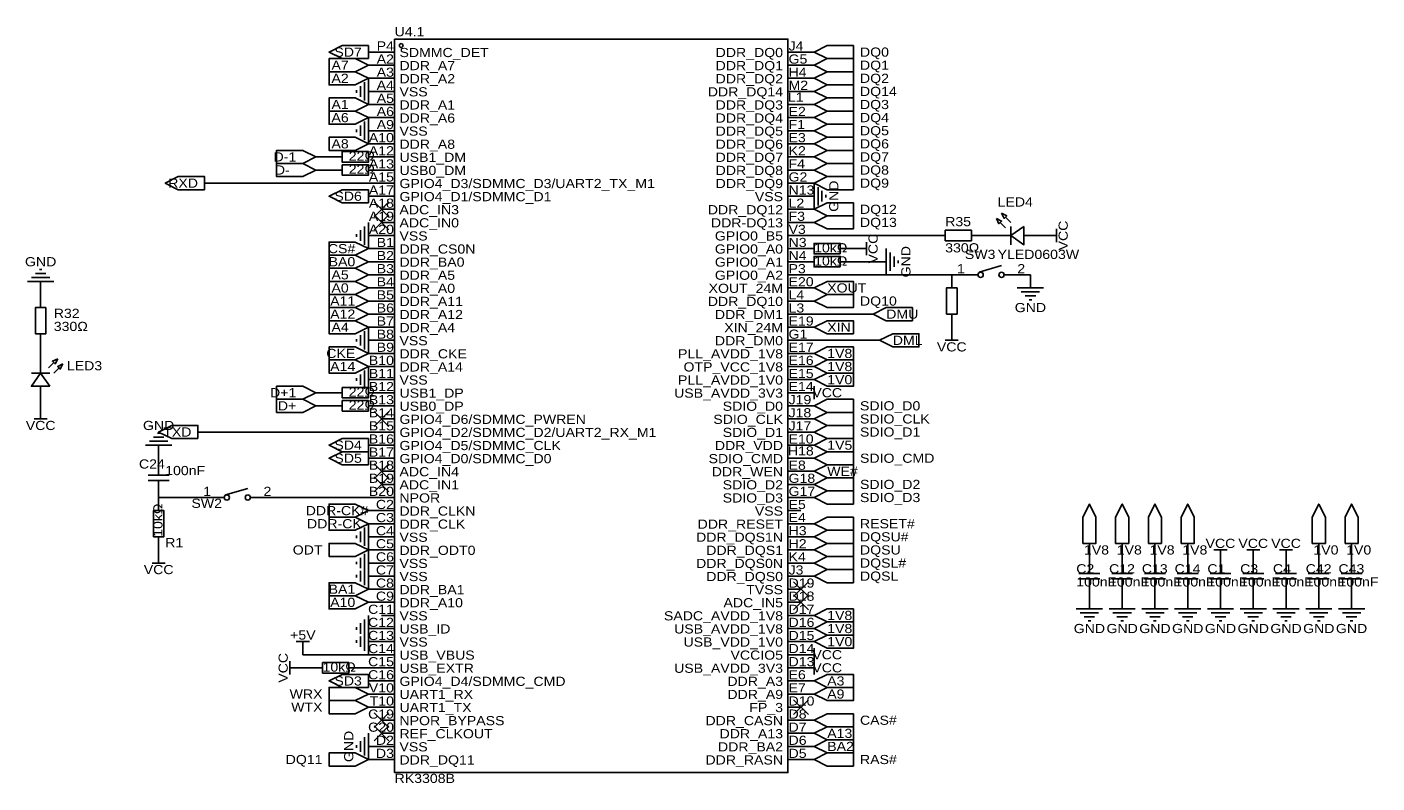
# Model space of a CAD drawing. Header units: millimetres. Extents: x 5 to 564, y 15 to 369.
# Tile 2 of 4: x 15 to 277, y 223 to 369. Entities that reach past the tile are written whole.
import ezdxf
from ezdxf.enums import TextEntityAlignment as Align

# ---------------------------------------------------------------- set-up
doc = ezdxf.new("R2010")
doc.units = ezdxf.units.MM
doc.header["$MEASUREMENT"] = 0
doc.styles.get("Standard").update_dxf_attribs({"font": 'arial.ttf'})

msp = doc.modelspace()

# ---------------------------------------------------------------- linework, layer by layer
at = {"color": 1, "true_color": 0xa00000}
for points in [[(86.36, 367.03), (162.56, 367.03), (162.56, 224.79), (86.36, 224.79)], [(81.28, 363.22), (76.2, 363.22), (73.66, 364.49), (76.2, 365.76), (81.28, 365.76)], [(167.64, 364.49), (170.18, 365.76), (175.26, 365.76), (175.26, 363.22), (170.18, 363.22)], [(81.28, 361.95), (78.74, 363.22), (73.66, 363.22), (73.66, 360.68), (78.74, 360.68)], [(167.64, 361.95), (170.18, 363.22), (175.26, 363.22), (175.26, 360.68), (170.18, 360.68)], [(81.28, 359.41), (78.74, 360.68), (73.66, 360.68), (73.66, 358.14), (78.74, 358.14)], [(167.64, 359.41), (170.18, 360.68), (175.26, 360.68), (175.26, 358.14), (170.18, 358.14)], [(167.64, 356.87), (170.18, 358.14), (175.26, 358.14), (175.26, 355.6), (170.18, 355.6)], [(81.28, 354.33), (78.74, 355.6), (73.66, 355.6), (73.66, 353.06), (78.74, 353.06)], [(167.64, 354.33), (170.18, 355.6), (175.26, 355.6), (175.26, 353.06), (170.18, 353.06)], [(81.28, 351.79), (78.74, 353.06), (73.66, 353.06), (73.66, 350.52), (78.74, 350.52)], [(167.64, 351.79), (170.18, 353.06), (175.26, 353.06), (175.26, 350.52), (170.18, 350.52)], [(167.64, 349.25), (170.18, 350.52), (175.26, 350.52), (175.26, 347.98), (170.18, 347.98)], [(81.28, 346.71), (78.74, 347.98), (73.66, 347.98), (73.66, 345.44), (78.74, 345.44)], [(167.64, 346.71), (170.18, 347.98), (175.26, 347.98), (175.26, 345.44), (170.18, 345.44)], [(71.12, 344.17), (68.58, 345.44), (63.5, 345.44), (63.5, 342.9), (68.58, 342.9)], [(167.64, 344.17), (170.18, 345.44), (175.26, 345.44), (175.26, 342.9), (170.18, 342.9)], [(71.12, 341.63), (68.58, 342.9), (63.5, 342.9), (63.5, 340.36), (68.58, 340.36)], [(76.2, 345.19), (81.28, 345.19), (81.28, 343.15), (76.2, 343.15)], [(167.64, 341.63), (170.18, 342.9), (175.26, 342.9), (175.26, 340.36), (170.18, 340.36)], [(49.53, 337.82), (44.45, 337.82), (41.91, 339.09), (44.45, 340.36), (49.53, 340.36)], [(76.2, 342.65), (81.28, 342.65), (81.28, 340.61), (76.2, 340.61)], [(167.64, 339.09), (170.18, 340.36), (175.26, 340.36), (175.26, 337.82), (170.18, 337.82)], [(81.28, 335.28), (76.2, 335.28), (73.66, 336.55), (76.2, 337.82), (81.28, 337.82)], [(167.64, 334.01), (170.18, 335.28), (175.26, 335.28), (175.26, 332.74), (170.18, 332.74)], [(167.64, 331.47), (170.18, 332.74), (175.26, 332.74), (175.26, 330.2), (170.18, 330.2)], [(202.95, 332.23), (203.96, 331.72), (203.45, 331.22)], [(203.96, 333.25), (204.98, 332.74), (204.47, 332.23)], [(193.04, 329.95), (198.12, 329.95), (198.12, 327.91), (193.04, 327.91)], [(208.28, 330.71), (205.74, 328.93), (208.28, 327.15)], [(81.28, 326.39), (78.74, 327.66), (73.66, 327.66), (73.66, 325.12), (78.74, 325.12)], [(172.72, 325.37), (167.64, 325.37), (167.64, 327.41), (172.72, 327.41)], [(81.28, 323.85), (78.74, 325.12), (73.66, 325.12), (73.66, 322.58), (78.74, 322.58)], [(172.72, 322.83), (167.64, 322.83), (167.64, 324.87), (172.72, 324.87)], [(81.28, 321.31), (78.74, 322.58), (73.66, 322.58), (73.66, 320.04), (78.74, 320.04)], [(81.28, 318.77), (78.74, 317.5), (73.66, 317.5), (73.66, 320.04), (78.74, 320.04)], [(167.64, 318.77), (170.18, 317.5), (175.26, 317.5), (175.26, 320.04), (170.18, 320.04)], [(81.28, 316.23), (78.74, 317.5), (73.66, 317.5), (73.66, 314.96), (78.74, 314.96)], [(167.64, 316.23), (170.18, 317.5), (175.26, 317.5), (175.26, 314.96), (170.18, 314.96)], [(193.29, 313.69), (193.29, 318.77), (195.33, 318.77), (195.33, 313.69)], [(18.8, 314.96), (18.8, 309.88), (16.76, 309.88), (16.76, 314.96)], [(81.28, 313.69), (78.74, 314.96), (73.66, 314.96), (73.66, 312.42), (78.74, 312.42)], [(179.07, 313.69), (181.61, 312.42), (186.69, 312.42), (186.69, 314.96), (181.61, 314.96)], [(81.28, 311.15), (78.74, 312.42), (73.66, 312.42), (73.66, 309.88), (78.74, 309.88)], [(167.64, 311.15), (170.18, 309.88), (175.26, 309.88), (175.26, 312.42), (170.18, 312.42)], [(180.34, 308.61), (182.88, 307.34), (187.96, 307.34), (187.96, 309.88), (182.88, 309.88)], [(81.28, 306.07), (78.74, 304.8), (73.66, 304.8), (73.66, 307.34), (78.74, 307.34)], [(167.64, 306.07), (170.18, 304.8), (175.26, 304.8), (175.26, 307.34), (170.18, 307.34)], [(21.08, 305.05), (20.57, 304.04), (20.07, 304.55)], [(22.1, 304.04), (21.59, 303.02), (21.08, 303.53)], [(81.28, 303.53), (78.74, 304.8), (73.66, 304.8), (73.66, 302.26), (78.74, 302.26)], [(167.64, 303.53), (170.18, 302.26), (175.26, 302.26), (175.26, 304.8), (170.18, 304.8)], [(19.56, 299.72), (17.78, 302.26), (16, 299.72)], [(167.64, 300.99), (170.18, 299.72), (175.26, 299.72), (175.26, 302.26), (170.18, 302.26)], [(71.12, 298.45), (68.58, 299.72), (63.5, 299.72), (63.5, 297.18), (68.58, 297.18)], [(76.2, 299.47), (81.28, 299.47), (81.28, 297.43), (76.2, 297.43)], [(71.12, 295.91), (68.58, 297.18), (63.5, 297.18), (63.5, 294.64), (68.58, 294.64)], [(76.2, 296.93), (81.28, 296.93), (81.28, 294.89), (76.2, 294.89)], [(167.64, 295.91), (170.18, 294.64), (175.26, 294.64), (175.26, 297.18), (170.18, 297.18)], [(167.64, 293.37), (170.18, 292.1), (175.26, 292.1), (175.26, 294.64), (170.18, 294.64)], [(48.26, 289.56), (43.18, 289.56), (40.64, 290.83), (43.18, 292.1), (48.26, 292.1)], [(167.64, 290.83), (170.18, 292.1), (175.26, 292.1), (175.26, 289.56), (170.18, 289.56)], [(81.28, 287.02), (76.2, 287.02), (73.66, 288.29), (76.2, 289.56), (81.28, 289.56)], [(167.64, 288.29), (170.18, 287.02), (175.26, 287.02), (175.26, 289.56), (170.18, 289.56)], [(81.28, 284.48), (76.2, 284.48), (73.66, 285.75), (76.2, 287.02), (81.28, 287.02)], [(167.64, 285.75), (170.18, 287.02), (175.26, 287.02), (175.26, 284.48), (170.18, 284.48)], [(167.64, 283.21), (170.18, 281.94), (175.26, 281.94), (175.26, 284.48), (170.18, 284.48)], [(167.64, 280.67), (170.18, 281.94), (175.26, 281.94), (175.26, 279.4), (170.18, 279.4)], [(167.64, 278.13), (170.18, 279.4), (175.26, 279.4), (175.26, 276.86), (170.18, 276.86)], [(39.62, 270.51), (39.62, 275.59), (41.66, 275.59), (41.66, 270.51)], [(81.28, 275.59), (78.74, 276.86), (73.66, 276.86), (73.66, 274.32), (78.74, 274.32)], [(219.71, 269.24), (219.71, 274.32), (220.98, 276.86), (222.25, 274.32), (222.25, 269.24)], [(226.06, 269.24), (226.06, 274.32), (227.33, 276.86), (228.6, 274.32), (228.6, 269.24)], [(232.41, 269.24), (232.41, 274.32), (233.68, 276.86), (234.95, 274.32), (234.95, 269.24)], [(238.76, 269.24), (238.76, 274.32), (240.03, 276.86), (241.3, 274.32), (241.3, 269.24)], [(264.16, 269.24), (264.16, 274.32), (265.43, 276.86), (266.7, 274.32), (266.7, 269.24)], [(270.51, 269.24), (270.51, 274.32), (271.78, 276.86), (273.05, 274.32), (273.05, 269.24)], [(81.28, 273.05), (78.74, 274.32), (73.66, 274.32), (73.66, 271.78), (78.74, 271.78)], [(167.64, 273.05), (170.18, 271.78), (175.26, 271.78), (175.26, 274.32), (170.18, 274.32)], [(167.64, 270.51), (170.18, 269.24), (175.26, 269.24), (175.26, 271.78), (170.18, 271.78)], [(81.28, 267.97), (78.74, 266.7), (73.66, 266.7), (73.66, 269.24), (78.74, 269.24)], [(167.64, 267.97), (170.18, 266.7), (175.26, 266.7), (175.26, 269.24), (170.18, 269.24)], [(167.64, 265.43), (170.18, 266.7), (175.26, 266.7), (175.26, 264.16), (170.18, 264.16)], [(81.28, 260.35), (78.74, 261.62), (73.66, 261.62), (73.66, 259.08), (78.74, 259.08)], [(167.64, 262.89), (170.18, 264.16), (175.26, 264.16), (175.26, 261.62), (170.18, 261.62)], [(81.28, 257.81), (78.74, 259.08), (73.66, 259.08), (73.66, 256.54), (78.74, 256.54)], [(167.64, 255.27), (170.18, 254), (175.26, 254), (175.26, 256.54), (170.18, 256.54)], [(167.64, 252.73), (170.18, 251.46), (175.26, 251.46), (175.26, 254), (170.18, 254)], [(167.64, 250.19), (170.18, 248.92), (175.26, 248.92), (175.26, 251.46), (170.18, 251.46)], [(77.47, 244.09), (72.39, 244.09), (72.39, 246.13), (77.47, 246.13)], [(81.28, 241.3), (76.2, 241.3), (73.66, 242.57), (76.2, 243.84), (81.28, 243.84)], [(167.64, 242.57), (170.18, 243.84), (175.26, 243.84), (175.26, 241.3), (170.18, 241.3)], [(81.28, 240.03), (78.74, 241.3), (73.66, 241.3), (73.66, 238.76), (78.74, 238.76)], [(167.64, 240.03), (170.18, 241.3), (175.26, 241.3), (175.26, 238.76), (170.18, 238.76)], [(81.28, 237.49), (78.74, 238.76), (73.66, 238.76), (73.66, 236.22), (78.74, 236.22)], [(167.64, 234.95), (170.18, 233.68), (175.26, 233.68), (175.26, 236.22), (170.18, 236.22)], [(167.64, 232.41), (170.18, 233.68), (175.26, 233.68), (175.26, 231.14), (170.18, 231.14)], [(167.64, 229.87), (170.18, 231.14), (175.26, 231.14), (175.26, 228.6), (170.18, 228.6)], [(81.28, 227.33), (78.74, 228.6), (73.66, 228.6), (73.66, 226.06), (78.74, 226.06)], [(167.64, 227.33), (170.18, 226.06), (175.26, 226.06), (175.26, 228.6), (170.18, 228.6)]]:
    msp.add_lwpolyline(points, close=True, dxfattribs=at)
at = {"color": 1, "true_color": 0x880000}
for points in [[(83.82, 364.49), (81.28, 364.49)], [(83.82, 364.49), (86.36, 364.49)], [(165.1, 364.49), (162.56, 364.49)], [(165.1, 364.49), (167.64, 364.49)], [(83.82, 361.95), (81.28, 361.95)], [(83.82, 361.95), (86.36, 361.95)], [(165.1, 361.95), (162.56, 361.95)], [(165.1, 361.95), (167.64, 361.95)], [(83.82, 359.41), (81.28, 359.41)], [(83.82, 359.41), (86.36, 359.41)], [(165.1, 359.41), (162.56, 359.41)], [(165.1, 359.41), (167.64, 359.41)], [(83.82, 356.87), (81.28, 356.87)], [(83.82, 356.87), (86.36, 356.87)], [(165.1, 356.87), (162.56, 356.87)], [(165.1, 356.87), (167.64, 356.87)], [(83.82, 354.33), (81.28, 354.33)], [(83.82, 354.33), (86.36, 354.33)], [(165.1, 354.33), (162.56, 354.33)], [(165.1, 354.33), (167.64, 354.33)], [(83.82, 351.79), (81.28, 351.79)], [(83.82, 351.79), (86.36, 351.79)], [(165.1, 351.79), (162.56, 351.79)], [(165.1, 351.79), (167.64, 351.79)], [(83.82, 349.25), (81.28, 349.25)], [(83.82, 349.25), (86.36, 349.25)], [(165.1, 349.25), (162.56, 349.25)], [(165.1, 349.25), (167.64, 349.25)], [(83.82, 346.71), (81.28, 346.71)], [(83.82, 346.71), (86.36, 346.71)], [(165.1, 346.71), (162.56, 346.71)], [(165.1, 346.71), (167.64, 346.71)], [(73.66, 344.17), (71.12, 344.17)], [(73.66, 344.17), (76.2, 344.17)], [(83.82, 344.17), (81.28, 344.17)], [(83.82, 344.17), (86.36, 344.17)], [(165.1, 344.17), (162.56, 344.17)], [(165.1, 344.17), (167.64, 344.17)], [(73.66, 341.63), (71.12, 341.63)], [(73.66, 341.63), (76.2, 341.63)], [(83.82, 341.63), (81.28, 341.63)], [(83.82, 341.63), (86.36, 341.63)], [(165.1, 341.63), (162.56, 341.63)], [(165.1, 341.63), (167.64, 341.63)], [(52.07, 339.09), (49.53, 339.09)], [(83.82, 339.09), (86.36, 339.09)], [(165.1, 339.09), (162.56, 339.09)], [(165.1, 339.09), (167.64, 339.09)], [(83.82, 336.55), (81.28, 336.55)], [(83.82, 336.55), (86.36, 336.55)], [(165.1, 336.55), (162.56, 336.55)], [(165.1, 336.55), (167.64, 336.55)], [(83.82, 334.01), (86.36, 334.01)], [(165.1, 334.01), (162.56, 334.01)], [(165.1, 334.01), (167.64, 334.01)], [(83.82, 331.47), (86.36, 331.47)], [(165.1, 331.47), (162.56, 331.47)], [(165.1, 331.47), (167.64, 331.47)], [(83.82, 328.93), (81.28, 328.93)], [(83.82, 328.93), (86.36, 328.93)], [(165.1, 328.93), (162.56, 328.93)], [(190.5, 328.93), (193.04, 328.93)], [(200.66, 328.93), (198.12, 328.93)], [(201.93, 328.93), (204.47, 328.93)], [(212.09, 328.93), (209.55, 328.93)], [(212.09, 328.93), (213.36, 328.93)], [(83.82, 326.39), (81.28, 326.39)], [(83.82, 326.39), (86.36, 326.39)], [(165.1, 326.39), (162.56, 326.39)], [(165.1, 326.39), (167.64, 326.39)], [(175.26, 326.39), (172.72, 326.39)], [(175.26, 326.39), (176.53, 326.39)], [(83.82, 323.85), (81.28, 323.85)], [(83.82, 323.85), (86.36, 323.85)], [(165.1, 323.85), (162.56, 323.85)], [(165.1, 323.85), (167.64, 323.85)], [(175.26, 323.85), (172.72, 323.85)], [(179.07, 323.85), (181.61, 323.85)], [(17.78, 317.5), (17.78, 320.04)], [(83.82, 321.31), (81.28, 321.31)], [(83.82, 321.31), (86.36, 321.31)], [(165.1, 321.31), (162.56, 321.31)], [(194.31, 321.31), (196.85, 321.31)], [(194.31, 321.31), (194.31, 318.77)], [(209.55, 321.31), (207.01, 321.31)], [(209.55, 321.31), (209.55, 318.77)], [(17.78, 317.5), (17.78, 314.96)], [(83.82, 318.77), (81.28, 318.77)], [(83.82, 318.77), (86.36, 318.77)], [(165.1, 318.77), (162.56, 318.77)], [(165.1, 318.77), (167.64, 318.77)], [(83.82, 316.23), (81.28, 316.23)], [(83.82, 316.23), (86.36, 316.23)], [(165.1, 316.23), (162.56, 316.23)], [(165.1, 316.23), (167.64, 316.23)], [(83.82, 313.69), (81.28, 313.69)], [(83.82, 313.69), (86.36, 313.69)], [(165.1, 313.69), (162.56, 313.69)], [(176.53, 313.69), (179.07, 313.69)], [(194.31, 311.15), (194.31, 313.69)], [(17.78, 307.34), (17.78, 309.88)], [(83.82, 311.15), (81.28, 311.15)], [(83.82, 311.15), (86.36, 311.15)], [(165.1, 311.15), (162.56, 311.15)], [(165.1, 311.15), (167.64, 311.15)], [(194.31, 311.15), (194.31, 309.88)], [(17.78, 306.07), (17.78, 303.53)], [(83.82, 308.61), (81.28, 308.61)], [(83.82, 306.07), (81.28, 306.07)], [(83.82, 308.61), (86.36, 308.61)], [(83.82, 306.07), (86.36, 306.07)], [(165.1, 308.61), (162.56, 308.61)], [(165.1, 306.07), (162.56, 306.07)], [(165.1, 306.07), (167.64, 306.07)], [(177.8, 308.61), (180.34, 308.61)], [(83.82, 303.53), (81.28, 303.53)], [(83.82, 303.53), (86.36, 303.53)], [(165.1, 303.53), (162.56, 303.53)], [(165.1, 303.53), (167.64, 303.53)], [(83.82, 300.99), (81.28, 300.99)], [(83.82, 300.99), (86.36, 300.99)], [(165.1, 300.99), (162.56, 300.99)], [(165.1, 300.99), (167.64, 300.99)], [(17.78, 295.91), (17.78, 298.45)], [(73.66, 298.45), (71.12, 298.45)], [(73.66, 298.45), (76.2, 298.45)], [(83.82, 298.45), (81.28, 298.45)], [(83.82, 298.45), (86.36, 298.45)], [(165.1, 298.45), (162.56, 298.45)], [(165.1, 298.45), (166.37, 298.45)], [(17.78, 295.91), (17.78, 294.64)], [(73.66, 295.91), (71.12, 295.91)], [(73.66, 295.91), (76.2, 295.91)], [(83.82, 295.91), (81.28, 295.91)], [(83.82, 295.91), (86.36, 295.91)], [(165.1, 295.91), (162.56, 295.91)], [(165.1, 295.91), (167.64, 295.91)], [(83.82, 293.37), (86.36, 293.37)], [(165.1, 293.37), (162.56, 293.37)], [(165.1, 293.37), (167.64, 293.37)], [(50.8, 290.83), (48.26, 290.83)], [(83.82, 290.83), (86.36, 290.83)], [(165.1, 290.83), (162.56, 290.83)], [(165.1, 290.83), (167.64, 290.83)], [(40.64, 285.75), (40.64, 288.29)], [(83.82, 288.29), (81.28, 288.29)], [(83.82, 288.29), (86.36, 288.29)], [(165.1, 288.29), (162.56, 288.29)], [(165.1, 288.29), (167.64, 288.29)], [(40.64, 285.75), (40.64, 283.21)], [(83.82, 285.75), (81.28, 285.75)], [(83.82, 285.75), (86.36, 285.75)], [(165.1, 285.75), (162.56, 285.75)], [(165.1, 285.75), (167.64, 285.75)], [(83.82, 283.21), (86.36, 283.21)], [(165.1, 283.21), (162.56, 283.21)], [(165.1, 283.21), (167.64, 283.21)], [(40.64, 278.13), (40.64, 280.67)], [(83.82, 280.67), (86.36, 280.67)], [(165.1, 280.67), (162.56, 280.67)], [(165.1, 280.67), (167.64, 280.67)], [(40.64, 278.13), (40.64, 275.59)], [(48.26, 278.13), (50.8, 278.13)], [(63.5, 278.13), (60.96, 278.13)], [(83.82, 278.13), (86.36, 278.13)], [(165.1, 278.13), (162.56, 278.13)], [(165.1, 278.13), (167.64, 278.13)], [(83.82, 275.59), (81.28, 275.59)], [(83.82, 275.59), (86.36, 275.59)], [(165.1, 275.59), (162.56, 275.59)], [(83.82, 273.05), (81.28, 273.05)], [(83.82, 273.05), (86.36, 273.05)], [(165.1, 273.05), (162.56, 273.05)], [(165.1, 273.05), (167.64, 273.05)], [(40.64, 267.97), (40.64, 270.51)], [(83.82, 270.51), (81.28, 270.51)], [(83.82, 270.51), (86.36, 270.51)], [(165.1, 270.51), (162.56, 270.51)], [(165.1, 270.51), (167.64, 270.51)], [(40.64, 267.97), (40.64, 266.7)], [(83.82, 267.97), (81.28, 267.97)], [(83.82, 267.97), (86.36, 267.97)], [(165.1, 267.97), (162.56, 267.97)], [(165.1, 267.97), (167.64, 267.97)], [(220.98, 266.7), (220.98, 269.24)], [(227.33, 266.7), (227.33, 269.24)], [(233.68, 266.7), (233.68, 269.24)], [(240.03, 266.7), (240.03, 269.24)], [(265.43, 266.7), (265.43, 269.24)], [(271.78, 266.7), (271.78, 269.24)], [(83.82, 265.43), (81.28, 265.43)], [(83.82, 265.43), (86.36, 265.43)], [(165.1, 265.43), (162.56, 265.43)], [(165.1, 265.43), (167.64, 265.43)], [(220.98, 266.7), (220.98, 264.16)], [(227.33, 266.7), (227.33, 264.16)], [(233.68, 266.7), (233.68, 264.16)], [(240.03, 266.7), (240.03, 264.16)], [(246.38, 266.7), (246.38, 264.16)], [(246.38, 265.43), (246.38, 266.7)], [(252.73, 266.7), (252.73, 264.16)], [(252.73, 265.43), (252.73, 266.7)], [(259.08, 266.7), (259.08, 264.16)], [(259.08, 265.43), (259.08, 266.7)], [(265.43, 266.7), (265.43, 264.16)], [(271.78, 266.7), (271.78, 264.16)], [(83.82, 262.89), (81.28, 262.89)], [(83.82, 262.89), (86.36, 262.89)], [(165.1, 262.89), (162.56, 262.89)], [(165.1, 262.89), (167.64, 262.89)], [(220.98, 259.08), (220.98, 261.62)], [(227.33, 259.08), (227.33, 261.62)], [(233.68, 259.08), (233.68, 261.62)], [(240.03, 259.08), (240.03, 261.62)], [(246.38, 259.08), (246.38, 261.62)], [(252.73, 259.08), (252.73, 261.62)], [(259.08, 259.08), (259.08, 261.62)], [(265.43, 259.08), (265.43, 261.62)], [(271.78, 259.08), (271.78, 261.62)], [(83.82, 260.35), (81.28, 260.35)], [(83.82, 260.35), (86.36, 260.35)], [(165.1, 260.35), (162.56, 260.35)], [(220.98, 259.08), (220.98, 256.54)], [(227.33, 259.08), (227.33, 256.54)], [(233.68, 259.08), (233.68, 256.54)], [(240.03, 259.08), (240.03, 256.54)], [(246.38, 259.08), (246.38, 256.54)], [(252.73, 259.08), (252.73, 256.54)], [(259.08, 259.08), (259.08, 256.54)], [(265.43, 259.08), (265.43, 256.54)], [(271.78, 259.08), (271.78, 256.54)], [(83.82, 257.81), (81.28, 257.81)], [(83.82, 257.81), (86.36, 257.81)], [(165.1, 257.81), (162.56, 257.81)], [(83.82, 255.27), (86.36, 255.27)], [(165.1, 255.27), (162.56, 255.27)], [(165.1, 255.27), (167.64, 255.27)], [(83.82, 252.73), (81.28, 252.73)], [(83.82, 252.73), (86.36, 252.73)], [(165.1, 252.73), (162.56, 252.73)], [(165.1, 252.73), (167.64, 252.73)], [(68.58, 247.65), (68.58, 248.92)], [(83.82, 250.19), (81.28, 250.19)], [(83.82, 250.19), (86.36, 250.19)], [(165.1, 250.19), (162.56, 250.19)], [(165.1, 250.19), (167.64, 250.19)], [(83.82, 247.65), (86.36, 247.65)], [(165.1, 247.65), (162.56, 247.65)], [(165.1, 247.65), (166.37, 247.65)], [(68.58, 245.11), (67.31, 245.11)], [(69.85, 245.11), (72.39, 245.11)], [(80.01, 245.11), (77.47, 245.11)], [(83.82, 245.11), (86.36, 245.11)], [(165.1, 245.11), (162.56, 245.11)], [(165.1, 245.11), (166.37, 245.11)], [(83.82, 242.57), (81.28, 242.57)], [(83.82, 242.57), (86.36, 242.57)], [(165.1, 242.57), (162.56, 242.57)], [(165.1, 242.57), (167.64, 242.57)], [(83.82, 240.03), (81.28, 240.03)], [(83.82, 240.03), (86.36, 240.03)], [(165.1, 240.03), (162.56, 240.03)], [(165.1, 240.03), (167.64, 240.03)], [(83.82, 237.49), (81.28, 237.49)], [(83.82, 237.49), (86.36, 237.49)], [(165.1, 237.49), (162.56, 237.49)], [(83.82, 234.95), (86.36, 234.95)], [(165.1, 234.95), (162.56, 234.95)], [(165.1, 234.95), (167.64, 234.95)], [(83.82, 232.41), (86.36, 232.41)], [(165.1, 232.41), (162.56, 232.41)], [(165.1, 232.41), (167.64, 232.41)], [(83.82, 229.87), (81.28, 229.87)], [(83.82, 229.87), (86.36, 229.87)], [(165.1, 229.87), (162.56, 229.87)], [(165.1, 229.87), (167.64, 229.87)], [(83.82, 227.33), (81.28, 227.33)], [(83.82, 227.33), (86.36, 227.33)], [(165.1, 227.33), (162.56, 227.33)], [(165.1, 227.33), (167.64, 227.33)]]:
    msp.add_lwpolyline(points, dxfattribs=at)
at = {"color": 1, "true_color": 0xa00000}
for points in [[(80.52, 358.65), (80.52, 355.09)], [(81.28, 359.41), (81.28, 354.33)], [(78.99, 357.12), (78.99, 356.62)], [(79.76, 357.89), (79.76, 355.85)], [(80.52, 351.03), (80.52, 347.47)], [(81.28, 351.79), (81.28, 346.71)], [(78.99, 349.5), (78.99, 349)], [(79.76, 350.27), (79.76, 348.23)], [(167.64, 334.01), (167.64, 339.09)], [(168.4, 334.77), (168.4, 338.33)], [(169.16, 335.53), (169.16, 337.57)], [(169.93, 336.3), (169.93, 336.8)], [(205.74, 331.47), (204.72, 332.49)], [(79.76, 329.95), (79.76, 327.91)], [(80.52, 330.71), (80.52, 327.15)], [(81.28, 331.47), (81.28, 326.39)], [(204.72, 330.45), (203.71, 331.47)], [(205.74, 330.71), (205.74, 327.15)], [(214.63, 330.2), (214.63, 327.66)], [(78.99, 329.18), (78.99, 328.68)], [(177.8, 327.66), (177.8, 325.12)], [(205.74, 328.93), (204.47, 328.93)], [(209.55, 328.93), (208.28, 328.93)], [(214.63, 328.93), (213.36, 328.93)], [(177.8, 326.39), (176.53, 326.39)], [(181.61, 321.31), (181.61, 326.39)], [(182.37, 322.07), (182.37, 325.63)], [(183.13, 322.83), (183.13, 324.87)], [(18.03, 322.33), (17.53, 322.33)], [(183.9, 323.6), (183.9, 324.1)], [(199.64, 321.82), (203.96, 323.09)], [(20.32, 320.04), (15.24, 320.04)], [(19.56, 320.8), (16, 320.8)], [(18.8, 321.56), (16.76, 321.56)], [(196.85, 321.31), (199.39, 321.31)], [(207.01, 321.31), (204.47, 321.31)], [(207.01, 318.77), (212.09, 318.77)], [(207.77, 318.01), (211.33, 318.01)], [(208.53, 317.25), (210.57, 317.25)], [(209.3, 316.48), (209.8, 316.48)], [(78.99, 308.86), (78.99, 308.36)], [(79.76, 309.63), (79.76, 307.59)], [(80.52, 310.39), (80.52, 306.83)], [(81.28, 311.15), (81.28, 306.07)], [(194.31, 308.61), (194.31, 309.88)], [(195.58, 308.61), (193.04, 308.61)], [(17.78, 302.26), (17.78, 303.53)], [(19.3, 303.28), (20.32, 304.29)], [(81.28, 303.53), (81.28, 298.45)], [(19.56, 302.26), (16, 302.26)], [(20.32, 302.26), (21.34, 303.28)], [(78.99, 301.24), (78.99, 300.74)], [(79.76, 302.01), (79.76, 299.97)], [(80.52, 302.77), (80.52, 299.21)], [(17.78, 298.45), (17.78, 299.72)], [(167.64, 298.45), (166.37, 298.45)], [(167.64, 299.72), (167.64, 297.18)], [(19.05, 293.37), (16.51, 293.37)], [(17.78, 293.37), (17.78, 294.64)], [(40.89, 290.58), (40.39, 290.58)], [(43.18, 288.29), (38.1, 288.29)], [(42.42, 289.05), (38.86, 289.05)], [(41.66, 289.81), (39.62, 289.81)], [(40.64, 283.21), (40.64, 282.45)], [(42.67, 282.45), (38.61, 282.45)], [(42.67, 281.43), (38.61, 281.43)], [(40.64, 281.43), (40.64, 280.67)], [(53.59, 278.64), (57.91, 279.91)], [(50.8, 278.13), (53.34, 278.13)], [(60.96, 278.13), (58.42, 278.13)], [(80.52, 272.29), (80.52, 268.73)], [(81.28, 273.05), (81.28, 267.97)], [(78.99, 270.76), (78.99, 270.26)], [(79.76, 271.53), (79.76, 269.49)], [(80.52, 267.21), (80.52, 263.65)], [(81.28, 267.97), (81.28, 262.89)], [(245.11, 267.97), (247.65, 267.97)], [(246.38, 267.97), (246.38, 266.7)], [(251.46, 267.97), (254, 267.97)], [(252.73, 267.97), (252.73, 266.7)], [(257.81, 267.97), (260.35, 267.97)], [(259.08, 267.97), (259.08, 266.7)], [(41.91, 265.43), (39.37, 265.43)], [(40.64, 265.43), (40.64, 266.7)], [(78.99, 265.68), (78.99, 265.18)], [(79.76, 266.45), (79.76, 264.41)], [(80.52, 264.67), (80.52, 261.11)], [(81.28, 265.43), (81.28, 260.35)], [(78.99, 263.14), (78.99, 262.64)], [(79.76, 263.91), (79.76, 261.87)], [(223.01, 263.4), (218.95, 263.4)], [(223.01, 262.38), (218.95, 262.38)], [(220.98, 264.16), (220.98, 263.4)], [(220.98, 262.38), (220.98, 261.62)], [(229.36, 263.4), (225.3, 263.4)], [(229.36, 262.38), (225.3, 262.38)], [(227.33, 264.16), (227.33, 263.4)], [(227.33, 262.38), (227.33, 261.62)], [(235.71, 263.4), (231.65, 263.4)], [(235.71, 262.38), (231.65, 262.38)], [(233.68, 264.16), (233.68, 263.4)], [(233.68, 262.38), (233.68, 261.62)], [(242.06, 263.4), (238, 263.4)], [(242.06, 262.38), (238, 262.38)], [(240.03, 264.16), (240.03, 263.4)], [(240.03, 262.38), (240.03, 261.62)], [(248.41, 263.4), (244.35, 263.4)], [(248.41, 262.38), (244.35, 262.38)], [(246.38, 264.16), (246.38, 263.4)], [(246.38, 262.38), (246.38, 261.62)], [(254.76, 263.4), (250.7, 263.4)], [(254.76, 262.38), (250.7, 262.38)], [(252.73, 264.16), (252.73, 263.4)], [(252.73, 262.38), (252.73, 261.62)], [(261.11, 263.4), (257.05, 263.4)], [(261.11, 262.38), (257.05, 262.38)], [(259.08, 264.16), (259.08, 263.4)], [(259.08, 262.38), (259.08, 261.62)], [(267.46, 263.4), (263.4, 263.4)], [(267.46, 262.38), (263.4, 262.38)], [(265.43, 264.16), (265.43, 263.4)], [(265.43, 262.38), (265.43, 261.62)], [(273.81, 263.4), (269.75, 263.4)], [(273.81, 262.38), (269.75, 262.38)], [(271.78, 264.16), (271.78, 263.4)], [(271.78, 262.38), (271.78, 261.62)], [(218.44, 256.54), (223.52, 256.54)], [(224.79, 256.54), (229.87, 256.54)], [(231.14, 256.54), (236.22, 256.54)], [(237.49, 256.54), (242.57, 256.54)], [(243.84, 256.54), (248.92, 256.54)], [(250.19, 256.54), (255.27, 256.54)], [(256.54, 256.54), (261.62, 256.54)], [(262.89, 256.54), (267.97, 256.54)], [(269.24, 256.54), (274.32, 256.54)], [(79.76, 253.75), (79.76, 251.71)], [(80.52, 254.51), (80.52, 250.95)], [(81.28, 255.27), (81.28, 250.19)], [(219.2, 255.78), (222.76, 255.78)], [(219.96, 255.02), (222, 255.02)], [(220.73, 254.25), (221.23, 254.25)], [(225.55, 255.78), (229.11, 255.78)], [(226.31, 255.02), (228.35, 255.02)], [(227.08, 254.25), (227.58, 254.25)], [(231.9, 255.78), (235.46, 255.78)], [(232.66, 255.02), (234.7, 255.02)], [(233.43, 254.25), (233.93, 254.25)], [(238.25, 255.78), (241.81, 255.78)], [(239.01, 255.02), (241.05, 255.02)], [(239.78, 254.25), (240.28, 254.25)], [(244.6, 255.78), (248.16, 255.78)], [(245.36, 255.02), (247.4, 255.02)], [(246.13, 254.25), (246.63, 254.25)], [(250.95, 255.78), (254.51, 255.78)], [(251.71, 255.02), (253.75, 255.02)], [(252.48, 254.25), (252.98, 254.25)], [(257.3, 255.78), (260.86, 255.78)], [(258.06, 255.02), (260.1, 255.02)], [(258.83, 254.25), (259.33, 254.25)], [(263.65, 255.78), (267.21, 255.78)], [(264.41, 255.02), (266.45, 255.02)], [(265.18, 254.25), (265.68, 254.25)], [(270, 255.78), (273.56, 255.78)], [(270.76, 255.02), (272.8, 255.02)], [(271.53, 254.25), (272.03, 254.25)], [(78.99, 252.98), (78.99, 252.48)], [(79.76, 251.21), (79.76, 249.17)], [(80.52, 251.97), (80.52, 248.41)], [(81.28, 252.73), (81.28, 247.65)], [(67.31, 250.19), (69.85, 250.19)], [(68.58, 250.19), (68.58, 248.92)], [(78.99, 250.44), (78.99, 249.94)], [(167.64, 248.92), (167.64, 246.38)], [(66.04, 243.84), (66.04, 246.38)], [(167.64, 247.65), (166.37, 247.65)], [(167.64, 246.38), (167.64, 243.84)], [(66.04, 245.11), (67.31, 245.11)], [(167.64, 245.11), (166.37, 245.11)], [(79.76, 230.89), (79.76, 228.85)], [(80.52, 231.65), (80.52, 228.09)], [(81.28, 232.41), (81.28, 227.33)], [(78.99, 230.12), (78.99, 229.62)]]:
    msp.add_lwpolyline(points, dxfattribs=at)
at = {"color": 1, "true_color": 0x008800}
for points in [[(83.82, 339.09), (52.07, 339.09)], [(165.1, 328.93), (190.5, 328.93)], [(201.93, 328.93), (200.66, 328.93)], [(175.26, 323.85), (179.07, 323.85)], [(194.31, 321.31), (165.1, 321.31)], [(176.53, 313.69), (165.1, 313.69)], [(17.78, 307.34), (17.78, 306.07)], [(177.8, 308.61), (165.1, 308.61)], [(83.82, 290.83), (50.8, 290.83)], [(40.64, 278.13), (48.26, 278.13)], [(83.82, 278.13), (63.5, 278.13)], [(246.38, 266.7), (246.38, 265.43)], [(252.73, 266.7), (252.73, 265.43)], [(259.08, 266.7), (259.08, 265.43)], [(68.58, 247.65), (83.82, 247.65)], [(68.58, 245.11), (69.85, 245.11)], [(83.82, 245.11), (80.01, 245.11)]]:
    msp.add_lwpolyline(points, dxfattribs=at)
at = {"color": 1, "true_color": 0x999999}
for points in [[(85.26, 335.45), (82.38, 332.57)], [(82.38, 335.45), (85.26, 332.57)], [(85.26, 332.91), (82.38, 330.03)], [(82.38, 332.91), (85.26, 330.03)], [(85.26, 294.81), (82.38, 291.93)], [(82.38, 294.81), (85.26, 291.93)], [(85.26, 284.65), (82.38, 281.77)], [(82.38, 284.65), (85.26, 281.77)], [(85.26, 282.11), (82.38, 279.23)], [(82.38, 282.11), (85.26, 279.23)], [(166.54, 261.79), (163.66, 258.91)], [(163.66, 261.79), (166.54, 258.91)], [(166.54, 259.25), (163.66, 256.37)], [(163.66, 259.25), (166.54, 256.37)], [(166.54, 238.93), (163.66, 236.05)], [(163.66, 238.93), (166.54, 236.05)], [(85.26, 236.39), (82.38, 233.51)], [(82.38, 236.39), (85.26, 233.51)], [(85.26, 233.85), (82.38, 230.97)], [(82.38, 233.85), (85.26, 230.97)]]:
    msp.add_lwpolyline(points, dxfattribs=at)
at = {"true_color": 0x000000}
for centre, major_axis in [((87.63, 365.76), (0, 0.381)), ((199.9, 321.31), (0, 0.508)), ((203.96, 321.31), (0, 0.508)), ((53.85, 278.13), (0, 0.508)), ((57.91, 278.13), (0, 0.508))]:
    msp.add_ellipse(centre, major_axis=major_axis, ratio=1, dxfattribs=at)

# ---------------------------------------------------------------- texts
at = {"color": 1, "true_color": 0x000080, "width": 1.1}
for s, p in [('U4.1', (86.36, 367.03)), ('LED4', (203.2, 334.01)), ('R35', (193.04, 330.2)), ('SW3', (196.85, 323.85)), ('R32', (20.32, 312.42)), ('LED3', (22.86, 302.26)), ('C24', (36.83, 283.21)), ('SW2', (46.99, 275.59)), ('R1', (41.91, 267.97)), ('C2', (218.44, 262.89)), ('C12', (224.79, 262.89)), ('C13', (231.14, 262.89)), ('C14', (237.49, 262.89)), ('C1', (243.84, 262.89)), ('C3', (250.19, 262.89)), ('C4', (256.54, 262.89)), ('C42', (262.89, 262.89)), ('C43', (269.24, 262.89))]:
    msp.add_text(s, height=1.778, dxfattribs=at).set_placement(p, align=Align.BOTTOM_LEFT)
at = {"color": 1, "true_color": 0x000000, "width": 1.1}
for s, height, p in [('P4', 1.778, (86.23, 364.26)), ('A2', 1.778, (86.23, 361.72)), ('DDR_DQ0', 1.778, (161.62, 362.99)), ('A3', 1.778, (86.23, 359.18)), ('DDR_DQ1', 1.778, (161.62, 360.45)), ('A4', 1.778, (86.23, 356.64)), ('DDR_DQ2', 1.778, (161.62, 357.91)), ('A5', 1.778, (86.23, 354.1)), ('DDR_DQ14', 1.778, (161.62, 355.37)), ('A6', 1.778, (86.23, 351.56)), ('DDR_DQ3', 1.778, (161.62, 352.83)), ('A9', 1.778, (86.23, 349.02)), ('DDR_DQ4', 1.778, (161.62, 350.29)), ('A10', 1.778, (86.23, 346.48)), ('DDR_DQ5', 1.778, (161.62, 347.75)), ('A12', 1.778, (86.23, 343.94)), ('DDR_DQ6', 1.778, (161.62, 345.21)), ('A13', 1.778, (86.23, 341.4)), ('DDR_DQ7', 1.778, (161.62, 342.67)), ('A15', 1.778, (86.23, 338.86)), ('DDR_DQ8', 1.778, (161.62, 340.13)), ('A17', 1.778, (86.23, 336.32)), ('DDR_DQ9', 1.778, (161.62, 337.59)), ('A18', 1.778, (86.23, 333.78)), ('DDR_DQ12', 1.778, (161.62, 332.51)), ('VSS', 1.778, (161.62, 335.05)), ('A19', 1.778, (86.23, 331.24)), ('DDR-DQ13', 1.778, (161.62, 329.97)), ('A20', 1.778, (86.23, 328.7)), ('GPIO0_B5', 1.778, (161.62, 327.43)), ('B1', 1.778, (86.23, 326.16)), ('GPIO0_A0', 1.778, (161.62, 324.89)), ('B2', 1.778, (86.23, 323.62)), ('GPIO0_A1', 1.778, (161.62, 322.35)), ('B3', 1.778, (86.23, 321.08)), ('GPIO0_A2', 1.778, (161.62, 319.81)), ('1', 1.78, (196.85, 321.08)), ('B4', 1.778, (86.23, 318.54)), ('XOUT_24M', 1.778, (161.62, 317.27)), ('B5', 1.778, (86.23, 316)), ('DDR_DQ10', 1.778, (161.62, 314.73)), ('B6', 1.778, (86.23, 313.46)), ('DDR_DM1', 1.778, (161.62, 312.19)), ('B7', 1.778, (86.23, 310.92)), ('XIN_24M', 1.778, (161.62, 309.65)), ('B8', 1.778, (86.23, 308.38)), ('DDR_DM0', 1.778, (161.62, 307.11)), ('B9', 1.778, (86.23, 305.84)), ('PLL_AVDD_1V8', 1.778, (161.62, 304.57)), ('B10', 1.778, (86.23, 303.3)), ('OTP_VCC_1V8', 1.778, (161.62, 302.03)), ('B11', 1.778, (86.23, 300.76)), ('PLL_AVDD_1V0', 1.778, (161.62, 299.49)), ('B12', 1.778, (86.23, 298.22)), ('USB_AVDD_3V3', 1.778, (161.62, 296.95)), ('B13', 1.778, (86.23, 295.68)), ('SDIO_D0', 1.778, (161.62, 294.41)), ('B14', 1.778, (86.23, 293.14)), ('SDIO_CLK', 1.778, (161.62, 291.87)), ('B15', 1.778, (86.23, 290.6)), ('B16', 1.778, (86.23, 288.06)), ('SDIO_D1', 1.778, (161.62, 289.33)), ('B17', 1.778, (86.23, 285.52)), ('DDR_VDD', 1.778, (161.62, 286.79)), ('B18', 1.778, (86.23, 282.98)), ('SDIO_CMD', 1.778, (161.62, 284.25)), ('B19', 1.778, (86.23, 280.44)), ('DDR_WEN', 1.778, (161.62, 281.71)), ('1', 1.78, (50.8, 277.9)), ('B20', 1.778, (86.23, 277.9)), ('SDIO_D2', 1.778, (161.62, 279.17)), ('C2', 1.778, (86.23, 275.36)), ('SDIO_D3', 1.778, (161.62, 276.63)), ('C3', 1.778, (86.23, 272.82)), ('VSS', 1.778, (161.62, 274.09)), ('C4', 1.778, (86.23, 270.28)), ('DDR_RESET', 1.778, (161.62, 271.55)), ('C5', 1.778, (86.23, 267.74)), ('DDR_DQS1N', 1.778, (161.62, 269.01)), ('C6', 1.778, (86.23, 265.2)), ('DDR_DQS1', 1.778, (161.62, 266.47)), ('C7', 1.778, (86.23, 262.66)), ('DDR_DQS0N', 1.778, (161.62, 263.93)), ('C8', 1.778, (86.23, 260.12)), ('DDR_DQS0', 1.778, (161.62, 261.39)), ('C9', 1.778, (86.23, 257.58)), ('TVSS', 1.778, (161.62, 258.85)), ('C11', 1.778, (86.23, 255.04)), ('ADC_IN5', 1.778, (161.62, 256.31)), ('C12', 1.778, (86.23, 252.5)), ('SADC_AVDD_1V8', 1.778, (161.62, 253.77)), ('C13', 1.778, (86.23, 249.96)), ('USB_AVDD_1V8', 1.778, (161.62, 251.23)), ('C14', 1.778, (86.23, 247.42)), ('USB_VDD_1V0', 1.778, (161.62, 248.69)), ('VCCIO5', 1.778, (161.62, 246.15)), ('C15', 1.778, (86.23, 244.88)), ('USB_AVDD_3V3', 1.778, (161.62, 243.61)), ('C16', 1.778, (86.23, 242.34)), ('DDR_A3', 1.778, (161.62, 241.07)), ('V10', 1.778, (86.23, 239.8)), ('DDR_A9', 1.778, (161.62, 238.53)), ('T10', 1.778, (86.23, 237.26)), ('FP_3', 1.778, (161.62, 235.99)), ('C19', 1.778, (86.23, 234.72)), ('DDR_CASN', 1.778, (161.62, 233.45)), ('C20', 1.778, (86.23, 232.18)), ('DDR_A13', 1.778, (161.62, 230.91)), ('D2', 1.778, (86.23, 229.64)), ('DDR_BA2', 1.778, (161.62, 228.37)), ('D3', 1.778, (86.23, 227.1)), ('DDR_RASN', 1.778, (161.62, 225.83))]:
    msp.add_text(s, height=height, dxfattribs=at).set_placement(p, align=Align.BOTTOM_RIGHT)
for s, height, p in [('J4', 1.778, (162.69, 364.26)), ('SDMMC_DET', 1.778, (87.3, 362.99)), ('G5', 1.778, (162.69, 361.72)), ('DDR_A7', 1.778, (87.3, 360.45)), ('H4', 1.778, (162.69, 359.18)), ('DDR_A2', 1.778, (87.3, 357.91)), ('M2', 1.778, (162.69, 356.64)), ('VSS', 1.778, (87.3, 355.37)), ('L1', 1.778, (162.56, 354.33)), ('DDR_A1', 1.778, (87.3, 352.83)), ('E2', 1.778, (162.69, 351.56)), ('DDR_A6', 1.778, (87.3, 350.29)), ('F1', 1.778, (162.69, 349.02)), ('VSS', 1.778, (87.3, 347.75)), ('E3', 1.778, (162.69, 346.48)), ('DDR_A8', 1.778, (87.3, 345.21)), ('K2', 1.778, (162.69, 343.94)), ('USB1_DM', 1.778, (87.3, 342.67)), ('F4', 1.778, (162.69, 341.4)), ('GPIO4_D3/SDMMC_D3/UART2_TX_M1', 1.778, (87.3, 337.59)), ('USB0_DM', 1.778, (87.3, 340.13)), ('G2', 1.778, (162.69, 338.86)), ('GPIO4_D1/SDMMC_D1', 1.778, (87.3, 335.05)), ('N13', 1.778, (162.69, 336.32)), ('ADC_IN3', 1.778, (87.3, 332.51)), ('L2', 1.778, (162.69, 333.78)), ('ADC_IN0', 1.778, (87.3, 329.97)), ('F3', 1.778, (162.69, 331.24)), ('VSS', 1.778, (87.3, 327.43)), ('V3', 1.778, (162.69, 328.7)), ('DDR_CS0N', 1.778, (87.3, 324.89)), ('N3', 1.778, (162.69, 326.16)), ('DDR_BA0', 1.778, (87.3, 322.35)), ('N4', 1.778, (162.69, 323.62)), ('DDR_A5', 1.778, (87.3, 319.81)), ('P3', 1.778, (162.69, 321.08)), ('2', 1.78, (207.01, 321.08)), ('DDR_A0', 1.778, (87.3, 317.27)), ('E20', 1.778, (162.69, 318.54)), ('DDR_A11', 1.778, (87.3, 314.73)), ('L4', 1.778, (162.69, 316)), ('DDR_A12', 1.778, (87.3, 312.19)), ('L3', 1.778, (162.69, 313.46)), ('DDR_A4', 1.778, (87.3, 309.65)), ('E19', 1.778, (162.69, 310.92)), ('VSS', 1.778, (87.3, 307.11)), ('G1', 1.778, (162.69, 308.38)), ('DDR_CKE', 1.778, (87.3, 304.57)), ('E17', 1.778, (162.69, 305.84)), ('DDR_A14', 1.778, (87.3, 302.03)), ('E16', 1.778, (162.69, 303.3)), ('VSS', 1.778, (87.3, 299.49)), ('E15', 1.778, (162.69, 300.76)), ('USB1_DP', 1.778, (87.3, 296.95)), ('E14', 1.778, (162.69, 298.22)), ('USB0_DP', 1.778, (87.3, 294.41)), ('J19', 1.778, (162.69, 295.68)), ('GPIO4_D6/SDMMC_PWREN', 1.778, (87.3, 291.87)), ('J18', 1.778, (162.69, 293.14)), ('GPIO4_D2/SDMMC_D2/UART2_RX_M1', 1.778, (87.3, 289.33)), ('J17', 1.778, (162.69, 290.6)), ('E10', 1.778, (162.69, 288.06)), ('GPIO4_D5/SDMMC_CLK', 1.778, (87.3, 286.79)), ('H18', 1.778, (162.56, 285.75)), ('GPIO4_D0/SDMMC_D0', 1.778, (87.3, 284.25)), ('E8', 1.778, (162.69, 282.98)), ('ADC_IN4', 1.778, (87.3, 281.71)), ('G18', 1.778, (162.69, 280.44)), ('2', 1.78, (60.96, 277.9)), ('ADC_IN1', 1.778, (87.3, 279.17)), ('G17', 1.778, (162.69, 277.9)), ('NPOR', 1.778, (87.3, 276.63)), ('E5', 1.778, (162.69, 275.36)), ('DDR_CLKN', 1.778, (87.3, 274.09)), ('E4', 1.778, (162.69, 272.82)), ('DDR_CLK', 1.778, (87.3, 271.55)), ('H3', 1.778, (162.69, 270.28)), ('VSS', 1.778, (87.3, 269.01)), ('H2', 1.778, (162.69, 267.74)), ('DDR_ODT0', 1.778, (87.3, 266.47)), ('K4', 1.778, (162.69, 265.2)), ('VSS', 1.778, (87.3, 263.93)), ('J3', 1.778, (162.69, 262.66)), ('VSS', 1.778, (87.3, 261.39)), ('D19', 1.778, (162.69, 260.12)), ('DDR_BA1', 1.778, (87.3, 258.85)), ('D18', 1.778, (162.69, 257.58)), ('DDR_A10', 1.778, (87.3, 256.31)), ('D17', 1.778, (162.69, 255.04)), ('VSS', 1.778, (87.3, 253.77)), ('D16', 1.778, (162.69, 252.5)), ('USB_ID', 1.778, (87.3, 251.23)), ('D15', 1.778, (162.69, 249.96)), ('VSS', 1.778, (87.3, 248.69)), ('USB_VBUS', 1.778, (87.3, 246.15)), ('D14', 1.778, (162.69, 247.42)), ('USB_EXTR', 1.778, (87.3, 243.61)), ('D13', 1.778, (162.69, 244.88)), ('GPIO4_D4/SDMMC_CMD', 1.778, (87.3, 241.07)), ('E6', 1.778, (162.69, 242.34)), ('UART1_RX', 1.778, (87.3, 238.53)), ('E7', 1.778, (162.69, 239.8)), ('UART1_TX', 1.778, (87.3, 235.99)), ('D10', 1.778, (162.69, 237.26)), ('NPOR_BYPASS', 1.778, (87.3, 233.45)), ('D8', 1.778, (162.69, 234.72)), ('REF_CLKOUT', 1.778, (87.3, 230.91)), ('D7', 1.778, (162.69, 232.18)), ('VSS', 1.778, (87.3, 228.37)), ('D6', 1.778, (162.69, 229.64)), ('DDR_DQ11', 1.778, (87.3, 225.83)), ('D5', 1.778, (162.69, 227.1))]:
    msp.add_text(s, height=height, dxfattribs=at).set_placement(p, align=Align.BOTTOM_LEFT)
at = {"color": 1, "true_color": 0x000080, "width": 1.1}
for s, p in [('SD7', (80.01, 364.49)), ('A7', (77.47, 361.95)), ('A2', (77.47, 359.41)), ('A1', (77.47, 354.33)), ('A6', (77.47, 351.79)), ('A8', (77.47, 346.71)), ('D-1', (67.31, 344.17)), ('D-', (66.04, 341.63)), ('RXD', (48.26, 339.09)), ('SD6', (80.01, 336.55)), ('CS#', (78.74, 326.39)), ('BA0', (78.74, 323.85)), ('A5', (77.47, 321.31)), ('A0', (77.47, 318.77)), ('A11', (78.74, 316.23)), ('A12', (78.74, 313.69)), ('A4', (77.47, 311.15)), ('CKE', (78.74, 306.07)), ('A14', (78.74, 303.53)), ('D+1', (67.31, 298.45)), ('D+', (67.31, 295.91)), ('TXD', (46.99, 290.83)), ('SD4', (80.01, 288.29)), ('SD5', (80.01, 285.75)), ('DDR-CK#', (81.28, 275.59)), ('DDR-CK', (80.01, 273.05)), ('ODT', (72.39, 267.97)), ('1V8', (224.79, 267.97)), ('1V8', (231.14, 267.97)), ('1V8', (237.49, 267.97)), ('1V8', (243.84, 267.97)), ('1V0', (269.24, 267.97)), ('1V0', (275.59, 267.97)), ('BA1', (78.74, 260.35)), ('A10', (78.74, 257.81)), ('SD3', (80.01, 242.57)), ('WRX', (72.39, 240.03)), ('WTX', (72.39, 237.49)), ('DQ11', (72.39, 227.33))]:
    msp.add_text(s, height=1.778, dxfattribs=at).set_placement(p, align=Align.MIDDLE_RIGHT)
for s, p in [('DQ0', (176.53, 364.49)), ('DQ1', (176.53, 361.95)), ('DQ2', (176.53, 359.41)), ('DQ14', (176.53, 356.87)), ('DQ3', (176.53, 354.33)), ('DQ4', (176.53, 351.79)), ('DQ5', (176.53, 349.25)), ('DQ6', (176.53, 346.71)), ('DQ7', (176.53, 344.17)), ('DQ8', (176.53, 341.63)), ('DQ9', (176.53, 339.09)), ('DQ12', (176.53, 334.01)), ('DQ13', (176.53, 331.47)), ('XOUT', (170.18, 318.77)), ('DQ10', (176.53, 316.23)), ('DMU', (181.61, 313.69)), ('XIN', (170.18, 311.15)), ('DML', (182.88, 308.61)), ('1V8', (170.18, 306.07)), ('1V8', (170.18, 303.53)), ('1V0', (170.18, 300.99)), ('SDIO_D0', (176.53, 295.91)), ('SDIO_CLK', (176.53, 293.37)), ('SDIO_D1', (176.53, 290.83)), ('1V5', (170.18, 288.29)), ('SDIO_CMD', (176.53, 285.75)), ('WE#', (170.18, 283.21)), ('SDIO_D2', (176.53, 280.67)), ('SDIO_D3', (176.53, 278.13)), ('RESET#', (176.53, 273.05)), ('DQSU#', (176.53, 270.51)), ('DQSU', (176.53, 267.97)), ('DQSL#', (176.53, 265.43)), ('DQSL', (176.53, 262.89)), ('1V8', (170.18, 255.27)), ('1V8', (170.18, 252.73)), ('1V0', (170.18, 250.19)), ('A3', (170.18, 242.57)), ('A9', (170.18, 240.03)), ('CAS#', (176.53, 234.95)), ('A13', (170.18, 232.41)), ('BA2', (170.18, 229.87)), ('RAS#', (176.53, 227.33))]:
    msp.add_text(s, height=1.778, dxfattribs=at).set_placement(p, align=Align.MIDDLE_LEFT)
at = {"color": 1, "true_color": 0x0000ff, "width": 1.1}
for s, p in [('22Ω', (77.47, 342.9)), ('22Ω', (77.47, 340.36)), ('10kΩ', (167.64, 325.12)), ('330Ω', (193.04, 325.12)), ('10kΩ', (167.64, 322.58)), ('YLED0603W', (203.2, 323.85)), ('330Ω', (20.32, 309.88)), ('22Ω', (77.47, 297.18)), ('22Ω', (77.47, 294.64)), ('100nF', (41.91, 281.94)), ('100nF', (218.44, 260.35)), ('100nF', (224.79, 260.35)), ('100nF', (231.14, 260.35)), ('100nF', (237.49, 260.35)), ('100nF', (243.84, 260.35)), ('100nF', (250.19, 260.35)), ('100nF', (256.54, 260.35)), ('100nF', (262.89, 260.35)), ('100nF', (269.24, 260.35)), ('10kΩ', (72.39, 243.84)), ('RK3308B', (86.36, 222.25))]:
    msp.add_text(s, height=1.778, dxfattribs=at).set_placement(p, align=Align.BOTTOM_LEFT)
at = {"color": 1, "true_color": 0x000080, "width": 1.1}
for s, p in [('GND', (171.45, 336.55)), ('VCC', (215.9, 328.93)), ('VCC', (179.07, 326.39)), ('GND', (185.42, 323.85)), ('VCC', (64.77, 245.11)), ('GND', (77.47, 229.87))]:
    msp.add_text(s, height=1.778, rotation=90, dxfattribs=at).set_placement(p, align=Align.MIDDLE_CENTER)
for s, p in [('GND', (17.78, 323.85)), ('GND', (209.55, 314.96)), ('VCC', (194.31, 307.34)), ('VCC', (170.18, 298.45)), ('VCC', (17.78, 292.1)), ('GND', (40.64, 292.1)), ('VCC', (246.38, 269.24)), ('VCC', (252.73, 269.24)), ('VCC', (259.08, 269.24)), ('VCC', (40.64, 264.16)), ('+5V', (68.58, 251.46)), ('GND', (220.98, 252.73)), ('GND', (227.33, 252.73)), ('GND', (233.68, 252.73)), ('GND', (240.03, 252.73)), ('GND', (246.38, 252.73)), ('GND', (252.73, 252.73)), ('GND', (259.08, 252.73)), ('GND', (265.43, 252.73)), ('GND', (271.78, 252.73)), ('VCC', (170.18, 247.65)), ('VCC', (170.18, 245.11))]:
    msp.add_text(s, height=1.778, dxfattribs=at).set_placement(p, align=Align.MIDDLE_CENTER)
at = {"color": 1, "true_color": 0x0000ff, "width": 1.1}
msp.add_text('10kΩ', height=1.778, rotation=90, dxfattribs=at).set_placement((41.91, 270.51), align=Align.BOTTOM_LEFT)

doc.saveas('drawing.dxf')
